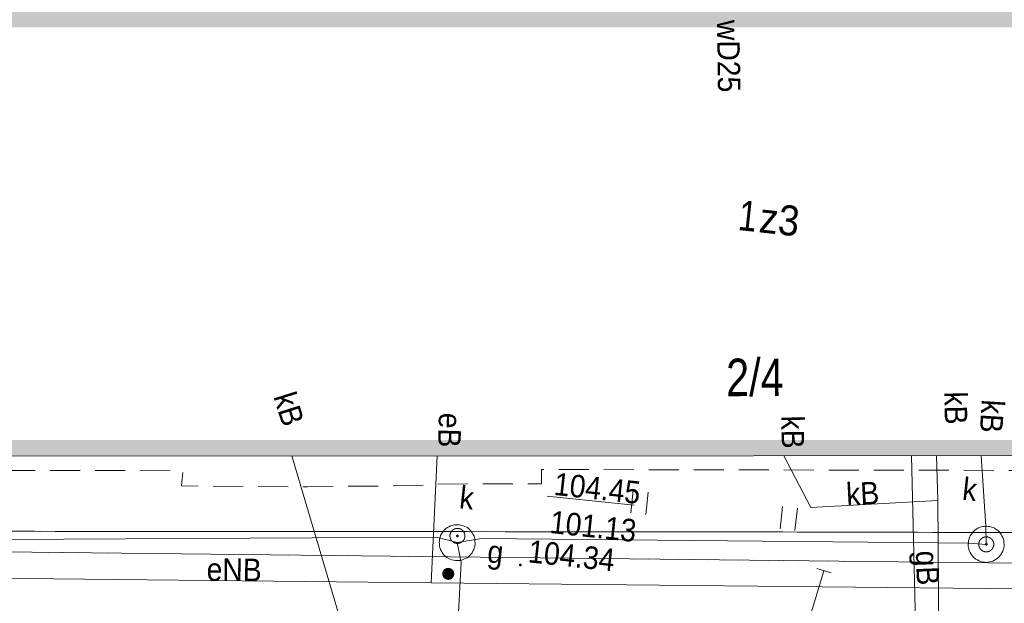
# Model space of a CAD drawing. Header units: millimetres. Extents: x -165388 to 921073, y -295343 to 494042.
# Tile 7 of 117: x -117947 to -85123, y -122571 to -103108. Entities that reach past the tile are written whole.
import ezdxf
from ezdxf.xclip import XClip

# ---------------------------------------------------------------- set-up
doc = ezdxf.new("R2010")
doc.units = ezdxf.units.MM
doc.header["$MEASUREMENT"] = 0
doc.header["$XCLIPFRAME"] = 0
doc.linetypes.add('0.5_0.5', pattern=[1000, 500, -500])
doc.linetypes.add('mz1.0_0.5', pattern=[1500, 1000, -500])
for name, color, linetype, lineweight, true_color in [('7795.2023_2_218-kontur użytku gruntowego_Nr_pióra__3', 7, 'Continuous', 18, 0x959595), ('7795.2023_2_komora podziemna - przewód kanalizacyjny (powierzchnia)_Nr_pióra__34', 7, 'Continuous', 18, 0x4a4a4a), ('7795.2023_2_przewód elektroenergetyczny (linia)-Atr1_Nr_pióra__1', 7, 'Continuous', 18, 0x4c4c4c), ('7795.2023_2_przewód elektroenergetyczny (linia)_Nr_pióra__1', 7, 'Continuous', 18, 0x4c4c4c), ('7795.2023_2_przewód gazowy (linia)_Nr_pióra__40', 7, 'Continuous', 18, 0xbcbcbc), ('7795.2023_2_przewód kanalizacyjny (linia)-Atr1_Nr_pióra__34', 7, 'Continuous', 18, 0x4a4a4a), ('7795.2023_2_przewód kanalizacyjny (linia)_Nr_pióra__34', 7, 'Continuous', 18, 0x4a4a4a), ('7795.2023_2_przewód wodociągowy (linia)-Atr1_Nr_pióra__5', 7, 'Continuous', 18, 0x1d1d1d), ('7795.2023_2_punkt o określonej wysokości (sieć kanalizacyjna)-Atr2_Nr_pióra__34', 7, 'Continuous', 18, 0x4a4a4a), ('7795.2023_2_punkt o określonej wysokości (sieć kanalizacyjna)-Atr3_Nr_pióra__34', 7, 'Continuous', 18, 0x4a4a4a)]:
    doc.layers.add(name, color=color, linetype=linetype, lineweight=lineweight, true_color=true_color)
for name, color, linetype, lineweight in [('7795.2023_2_219-działka ewidencyjna_Nr_pióra__7', 7, 'Continuous', 18), ('7795.2023_2_238-Punkt adresowy budynku_Nr_pióra__7', 7, 'Continuous', 18), ('7795.2023_2_312-budynek ewidencyjny_Nr_pióra__7', 7, 'Continuous', 18), ('7795.2023_2_312-oznaczenie budynku ewidencyjnego-Atr117_Nr_pióra__7', 7, 'Continuous', 18), ('7795.2023_2_312-oznaczenie budynku ewidencyjnego_Nr_pióra__7', 7, 'Continuous', 18), ('7795.2023_2_chodnik (powierzchnia)_Nr_pióra__7', 7, 'Continuous', 18), ('7795.2023_2_przewód gazowy (linia)-Atr1_Nr_pióra__7', 7, 'Continuous', 18), ('7795.2023_2_punkt o określonej wysokości (sieć kanalizacyjna)-Atr2_Nr_pióra__7', 7, 'Continuous', 18), ('7795.2023_2_punkt wysokościowy sztuczny-Atr2_Nr_pióra__7', 7, 'Continuous', 18), ('7795.2023_2_punkt zmiany cech lub źródła danych o położeniu przewodu (sieć gazowa)_Nr_pióra__7', 7, 'Continuous', 18), ('7795.2023_2_trawnik (powierzchnia) - symbol_Nr_pióra__7', 7, 'Continuous', 18), ('7795.2023_2_trawnik (powierzchnia)_Nr_pióra__7', 7, 'Continuous', 18), ('7795.2023_2_właz okrągły - siec kanalizacyjna (punkt)-Atr17_Nr_pióra__7', 7, 'Continuous', 18), ('7795.2023_2_właz okrągły - siec kanalizacyjna (punkt)_Nr_pióra__7', 7, 'Continuous', 18), ('7795.2023_2_zasuwa - siec gazowa (punkt)-Atr17_Nr_pióra__7', 7, 'Continuous', 18), ('Zagospodarowanie - Budynki_Nr_pióra__1', 7, 'Continuous', 13)]:
    doc.layers.add(name, color=color, linetype=linetype, lineweight=lineweight)
for name, color, linetype in [('7795.2023_2_punkt o określonej wysokości (sieć kanalizacyjna)', 7, 'Continuous'), ('7795.2023_2_punkt wysokościowy sztuczny', 7, 'Continuous'), ('7795.2023_2_zasuwa - siec gazowa (punkt)', 7, 'Continuous'), ('Zagospodarowanie - Budynki', 7, 'Continuous')]:
    doc.layers.add(name, color=color, linetype=linetype)
doc.styles.add('GENERATED_STYLE_1', font='txt')

# ---------------------------------------------------------------- blocks, each defined once
blk = doc.blocks.new('Rysunek_1_2', base_point=(-8073115860, -4958828181))
at = {"layer": '7795.2023_2_punkt o określonej wysokości (sieć kanalizacyjna)', "linetype": 'Continuous', "lineweight": 0, "true_color": 0x4a4a4a}
for points in [[(-103310, -120329, 1), (-103399, -120319, 1)], [(-85679, -120610, 1), (-85769, -120600, 1)]]:
    blk.add_hatch(color=251, dxfattribs=at).paths.add_polyline_path(points)
at = {"layer": '7795.2023_2_punkt wysokościowy sztuczny', "linetype": 'Continuous', "lineweight": 0, "true_color": 0x000000}
blk.add_hatch(color=18, dxfattribs=at).paths.add_polyline_path([(-101211, -121298, 1), (-101301, -121289, 1)])
at = {"layer": '7795.2023_2_zasuwa - siec gazowa (punkt)', "linetype": 'Continuous', "lineweight": 0, "true_color": 0x000000}
blk.add_hatch(color=18, dxfattribs=at).paths.add_polyline_path([(-103462, -121610, 1), (-103860, -121568, 1)])
at = {"layer": '7795.2023_2_218-kontur użytku gruntowego_Nr_pióra__3', "linetype": '0.5_0.5', "flags": 128}
blk.add_lwpolyline([(-142475, -120587), (-63710, -121466)], dxfattribs=at)
at = {"layer": '7795.2023_2_219-działka ewidencyjna_Nr_pióra__7', "linetype": 'Continuous', "flags": 128}
blk.add_lwpolyline([(-142475, -120587), (-63710, -121466)], dxfattribs=at)
at = {"layer": '7795.2023_2_312-budynek ewidencyjny_Nr_pióra__7', "linetype": 'Continuous', "flags": 128}
blk.add_lwpolyline([(-57437, -117642), (-129530, -117660)], dxfattribs=at)
at = {"layer": '7795.2023_2_chodnik (powierzchnia)_Nr_pióra__7', "linetype": 'mz1.0_0.5', "flags": 128}
blk.add_lwpolyline([(-133564, -120486), (-133603, -117474), (-133148, -117453), (-132405, -117462), (-131641, -117463), (-131733, -120018), (-117448, -120171), (-94590, -120188), (-84123, -120213), (-83811, -120206), (-83823, -120788), (-78222, -120705), (-78215, -120082), (-68858, -119948), (-58584, -119994), (-57508, -120089), (-50285, -120069), (-46807, -120180), (-48984, -123135), (-51551, -123061), (-55730, -123106), (-79926, -123187), (-81942, -123233), (-87867, -123151), (-93853, -123072), (-133543, -123012)], close=True, dxfattribs=at)
at = {"layer": '7795.2023_2_komora podziemna - przewód kanalizacyjny (powierzchnia)_Nr_pióra__34', "linetype": 'Continuous', "flags": 128}
for points in [[(-102761, -120609), (-102778, -120668), (-102794, -120726), (-102810, -120785), (-102836, -120832), (-102862, -120890), (-102907, -120935), (-102941, -120972), (-102986, -121017), (-103030, -121053), (-103083, -121077), (-103136, -121102), (-103189, -121126), (-103251, -121140), (-103311, -121143), (-103372, -121147), (-103422, -121142), (-103482, -121135), (-103540, -121119), (-103599, -121103), (-103646, -121077), (-103703, -121041), (-103749, -121006), (-103786, -120972), (-103831, -120927), (-103866, -120873), (-103891, -120830), (-103916, -120777), (-103939, -120714), (-103954, -120662), (-103957, -120602), (-103961, -120541), (-103955, -120481), (-103949, -120431), (-103933, -120373), (-103917, -120314), (-103890, -120257), (-103855, -120210), (-103820, -120164), (-103785, -120117), (-103741, -120082), (-103687, -120047), (-103644, -120022), (-103590, -119987), (-103528, -119974), (-103476, -119959), (-103415, -119956), (-103355, -119952), (-103294, -119949), (-103245, -119964), (-103187, -119980), (-103128, -119996), (-103071, -120023), (-103023, -120048), (-102978, -120093), (-102931, -120128), (-102896, -120172), (-102860, -120216), (-102836, -120269), (-102801, -120323), (-102787, -120375), (-102773, -120437), (-102770, -120498), (-102766, -120558)], [(-85127, -120669), (-85144, -120727), (-85160, -120786), (-85175, -120835), (-85202, -120892), (-85237, -120939), (-85272, -120985), (-85307, -121032), (-85351, -121067), (-85395, -121103), (-85449, -121137), (-85502, -121162), (-85564, -121175), (-85616, -121190), (-85677, -121203), (-85738, -121207), (-85788, -121201), (-85848, -121195), (-85906, -121179), (-85964, -121152), (-86011, -121127), (-86069, -121101), (-86115, -121066), (-86161, -121021), (-86196, -120977), (-86232, -120933), (-86256, -120880), (-86281, -120827), (-86305, -120774), (-86319, -120712), (-86323, -120661), (-86327, -120600), (-86321, -120541), (-86314, -120481), (-86298, -120423), (-86281, -120364), (-86256, -120316), (-86221, -120270), (-86185, -120213), (-86151, -120177), (-86106, -120131), (-86062, -120096), (-86009, -120071), (-85956, -120047), (-85893, -120023), (-85841, -120009), (-85780, -120005), (-85720, -120002), (-85660, -120008), (-85610, -120014), (-85552, -120030), (-85493, -120046), (-85445, -120071), (-85389, -120108), (-85343, -120143), (-85296, -120178), (-85260, -120222), (-85226, -120276), (-85200, -120319), (-85177, -120382), (-85153, -120435), (-85138, -120487), (-85134, -120547), (-85131, -120608)]]:
    blk.add_lwpolyline(points, close=True, dxfattribs=at)
at = {"layer": '7795.2023_2_przewód elektroenergetyczny (linia)_Nr_pióra__1', "linetype": 'Continuous', "flags": 128}
for points in [[(-104226, -121890), (-104034, -117657)], [(-151748, -121374), (-143439, -121318), (-133480, -121581), (-112655, -121801), (-104226, -121890), (-84666, -122086), (-75047, -122232), (-54383, -122455), (-46849, -122539), (-45914, -122548)]]:
    blk.add_lwpolyline(points, dxfattribs=at)
at = {"layer": '7795.2023_2_przewód gazowy (linia)_Nr_pióra__40', "linetype": 'Continuous', "flags": 128}
for points in [[(-88077, -123702), (-88213, -117653)], [(-100177, -152667), (-100171, -152175), (-100083, -150978), (-99774, -150166), (-91138, -121483)]]:
    blk.add_lwpolyline(points, dxfattribs=at)
at = {"layer": '7795.2023_2_przewód kanalizacyjny (linia)_Nr_pióra__34', "linetype": 'Continuous', "flags": 128}
for points in [[(-105874, -127788), (-108871, -117651)], [(-103358, -120545), (-102539, -120412), (-87328, -120554), (-86303, -120563), (-85724, -120605), (-85740, -120000), (-85890, -117650)], [(-87337, -119144), (-91576, -119374), (-92477, -117648)], [(-87295, -128040), (-87328, -120554), (-87337, -119144), (-87379, -117652)], [(-103358, -120545), (-104053, -120370), (-130992, -120510), (-131759, -120629)], [(-102233, -127877), (-103430, -124973), (-103228, -121213), (-103358, -120545)]]:
    blk.add_lwpolyline(points, dxfattribs=at)
at = {"layer": '7795.2023_2_punkt o określonej wysokości (sieć kanalizacyjna)-Atr2_Nr_pióra__7', "linetype": 'Continuous', "flags": 128}
blk.add_lwpolyline([(-100362, -118993), (-97467, -119303)], dxfattribs=at)
at = {"layer": '7795.2023_2_punkt zmiany cech lub źródła danych o położeniu przewodu (sieć gazowa)_Nr_pióra__7', "linetype": 'Continuous'}
blk.add_line((-91378, -121412), (-90898, -121553), dxfattribs=at)
at = {"layer": '7795.2023_2_trawnik (powierzchnia) - symbol_Nr_pióra__7', "linetype": 'Continuous'}
for p, q in [((-97571, -119557), (-97491, -118812)), ((-97074, -119611), (-96994, -118865)), ((-92599, -120090), (-92519, -119344)), ((-92102, -120143), (-92022, -119398))]:
    blk.add_line(p, q, dxfattribs=at)
at = {"layer": '7795.2023_2_trawnik (powierzchnia)_Nr_pióra__7', "linetype": 'mz1.0_0.5', "flags": 128}
blk.add_lwpolyline([(-129802, -117479), (-129754, -118158), (-112694, -118136), (-112503, -118137), (-112549, -118655), (-108842, -118690), (-108348, -118683), (-104734, -118648), (-104185, -118596), (-100553, -118583), (-100553, -118110), (-83750, -118141), (-83759, -118502), (-83811, -120206), (-84123, -120213), (-94590, -120188), (-117448, -120171), (-131733, -120018), (-131641, -117463)], close=True, dxfattribs=at)
at = {"layer": '7795.2023_2_właz okrągły - siec kanalizacyjna (punkt)_Nr_pióra__7', "linetype": 'Continuous'}
for centre in [(-103354, -120324), (-85724, -120605)]:
    blk.add_circle(centre, 250, dxfattribs=at)
at = {"layer": '7795.2023_2_238-Punkt adresowy budynku_Nr_pióra__7', "linetype": 'Continuous', "insert": (-94396, -115049), "char_height": 1250, "attachment_point": 4, "rotation": 0.1852, "style": 'GENERATED_STYLE_1'}
blk.add_mtext('\\A1;{\\W0.790000x;\\fArial|b0|i0|c238|p38;2/4}', dxfattribs=at)
at = {"layer": '7795.2023_2_312-oznaczenie budynku ewidencyjnego-Atr117_Nr_pióra__7', "linetype": 'Continuous', "insert": (-93331, -110210), "char_height": 1000, "attachment_point": 7, "rotation": 353.8822, "style": 'GENERATED_STYLE_1'}
blk.add_mtext('\\A1;{\\W0.900000x;\\fArial|b0|i0|c238|p38;z3}', dxfattribs=at)
at = {"layer": '7795.2023_2_312-oznaczenie budynku ewidencyjnego_Nr_pióra__7', "linetype": 'Continuous', "insert": (-94028, -110118), "char_height": 1000, "attachment_point": 7, "rotation": 353.8822, "style": 'GENERATED_STYLE_1'}
blk.add_mtext('\\A1;{\\W0.790000x;\\fArial|b0|i0|c238|p38;1}', dxfattribs=at)
at = {"layer": '7795.2023_2_przewód elektroenergetyczny (linia)-Atr1_Nr_pióra__1', "linetype": 'Continuous', "char_height": 750, "attachment_point": 4, "style": 'GENERATED_STYLE_1'}
for s, insert, rotation in [('\\A1;{\\W0.900000x;\\fArial|b0|i0|c238|p38;eB}', (-103598, -116220), 268.2722), ('\\A1;{\\W0.900000x;\\fArial|b0|i0|c238|p38;eNB}', (-111714, -121445), 359.4232)]:
    blk.add_mtext(s, dxfattribs=dict(at, insert=insert, rotation=rotation))
at = {"layer": '7795.2023_2_przewód gazowy (linia)-Atr1_Nr_pióra__7', "linetype": 'Continuous', "insert": (-87816, -120819), "char_height": 750, "attachment_point": 4, "rotation": 272.2552, "style": 'GENERATED_STYLE_1'}
blk.add_mtext('\\A1;{\\W0.900000x;\\fArial|b0|i0|c238|p38;gB}', dxfattribs=at)
at = {"layer": '7795.2023_2_przewód kanalizacyjny (linia)-Atr1_Nr_pióra__34', "linetype": 'Continuous', "char_height": 750, "attachment_point": 4, "style": 'GENERATED_STYLE_1'}
for insert, rotation in [((-109136, -115564), 287.4352), ((-86750, -115509), 271.2342), ((-85498, -115785), 266.5022), ((-92186, -116311), 271.0092), ((-90395, -118939), 3.0432)]:
    blk.add_mtext('\\A1;{\\W0.900000x;\\fArial|b0|i0|c238|p38;kB}', dxfattribs=dict(at, insert=insert, rotation=rotation))
at = {"layer": '7795.2023_2_przewód wodociągowy (linia)-Atr1_Nr_pióra__5', "linetype": 'Continuous', "insert": (-94333, -103119), "char_height": 750, "attachment_point": 4, "rotation": 270.8022, "style": 'GENERATED_STYLE_1'}
blk.add_mtext('\\A1;{\\W0.900000x;\\fArial|b0|i0|c238|p38;wD25}', dxfattribs=at)
at = {"layer": '7795.2023_2_punkt o określonej wysokości (sieć kanalizacyjna)-Atr2_Nr_pióra__34', "linetype": 'Continuous', "insert": (-100165, -118964), "char_height": 750, "attachment_point": 7, "rotation": 353.8822, "style": 'GENERATED_STYLE_1'}
blk.add_mtext('\\A1;{\\W0.900000x;\\fArial|b0|i0|c238|p38;104.45}', dxfattribs=at)
at = {"layer": '7795.2023_2_punkt o określonej wysokości (sieć kanalizacyjna)-Atr3_Nr_pióra__34', "linetype": 'Continuous', "insert": (-100301, -120233), "char_height": 750, "attachment_point": 7, "rotation": 353.8822, "style": 'GENERATED_STYLE_1'}
blk.add_mtext('\\A1;{\\W0.900000x;\\fArial|b0|i0|c238|p38;101.13}', dxfattribs=at)
at = {"layer": '7795.2023_2_punkt wysokościowy sztuczny-Atr2_Nr_pióra__7', "linetype": 'Continuous', "insert": (-101024, -121211), "char_height": 750, "attachment_point": 7, "rotation": 353.8822, "style": 'GENERATED_STYLE_1'}
blk.add_mtext('\\A1;{\\W0.900000x;\\fArial|b0|i0|c238|p38;104.34}', dxfattribs=at)
at = {"layer": '7795.2023_2_właz okrągły - siec kanalizacyjna (punkt)-Atr17_Nr_pióra__7', "linetype": 'Continuous', "char_height": 750, "rotation": 353.8822, "style": 'GENERATED_STYLE_1'}
for insert, attachment_point in [((-86508, -118743), 4), ((-103316, -119397), 7)]:
    blk.add_mtext('\\A1;{\\W0.900000x;\\fArial|b0|i0|c238|p38;k}', dxfattribs=dict(at, insert=insert, attachment_point=attachment_point))
at = {"layer": '7795.2023_2_zasuwa - siec gazowa (punkt)-Atr17_Nr_pióra__7', "linetype": 'Continuous', "insert": (-102355, -120942), "char_height": 750, "attachment_point": 4, "rotation": 353.8822, "style": 'GENERATED_STYLE_1'}
blk.add_mtext('\\A1;{\\W0.900000x;\\fArial|b0|i0|c238|p38;g}', dxfattribs=at)

msp = doc.modelspace()

# ---------------------------------------------------------------- hatches: boundary and pattern name
at = {"layer": 'Zagospodarowanie - Budynki_Nr_pióra__1', "linetype": 'Continuous'}
h = msp.add_hatch(color=256, dxfattribs=at)
h.paths.add_polyline_path([(-129509.647, -117649.486), (-128979.647, -117649.486), (-84037.078, -117649.486), (-83507.078, -117649.486), (-83507.078, -117119.486), (-83507.078, -116653.389), (-78210.313, -116653.389), (-78210.313, -117115.586), (-78210.313, -117645.586), (-77413.406, -117645.586), (-58059.942, -117645.586), (-57529.942, -117645.586), (-57529.942, -117115.586), (-57529.942, -103368.288), (-57529.942, -102838.288), (-58059.942, -102838.288), (-84695.243, -102838.288), (-128979.647, -102838.288), (-129214.695, -102838.288), (-129509.647, -102838.288), (-129509.647, -117119.486)])
h.paths.add_polyline_path([(-84037.078, -117119.486), (-128979.647, -117119.486), (-128979.647, -103368.288), (-84695.243, -103368.288), (-58059.942, -103368.288), (-58059.942, -117115.586), (-77413.406, -117115.586), (-77413.406, -116653.389), (-77413.406, -116263.389), (-78210.313, -116263.389), (-83507.078, -116263.389), (-84037.078, -116263.389), (-84037.078, -116653.389)], flags=0)

# ---------------------------------------------------------------- block references
at = {"layer": 'Zagospodarowanie - Budynki', "color": 151, "linetype": 'Continuous', "lineweight": 13, "true_color": 0x80c2ff}
ref = msp.add_blockref('Rysunek_1_2', (-8073115859.987, -4958828180.543), dxfattribs=at)
XClip(ref).set_block_clipping_path([(-157094.7839021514, -148080.1650051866), (-43180.5757127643, -160289.8069398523), (-31694.507992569, -53126.4423991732), (-145608.7161819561, -40916.8004645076)])

doc.saveas('drawing.dxf')
